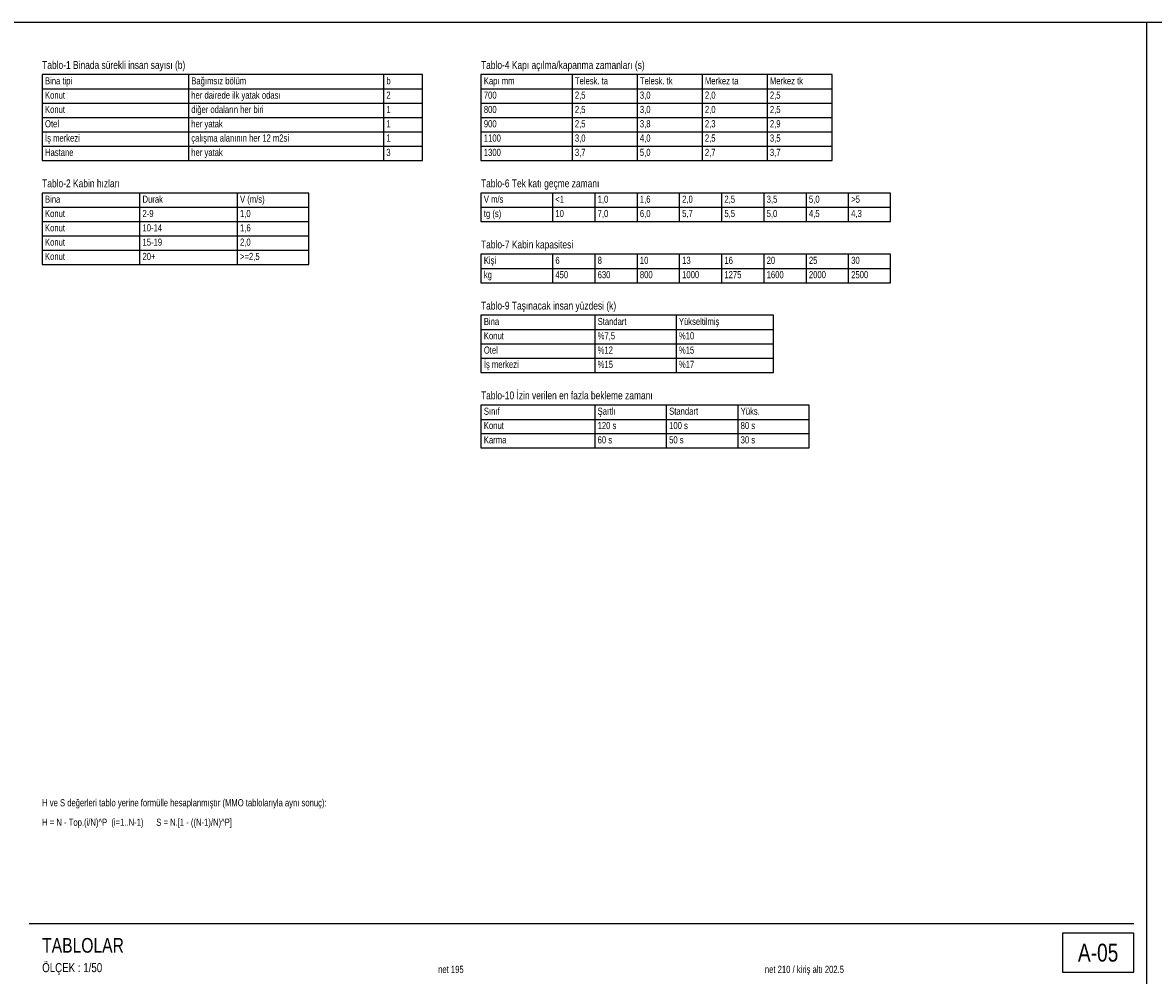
# Model space of a CAD drawing. Header units: centimetres. Extents: x 0 to 12309, y -30 to 2970.
# Tile 11 of 28: x 3270 to 5009, y 1505 to 2970. Entities that reach past the tile are written whole.
import ezdxf
from ezdxf.enums import TextEntityAlignment as Align

# ---------------------------------------------------------------- set-up
doc = ezdxf.new("R2010")
doc.units = ezdxf.units.CM
for name, color, linetype in [('ASN-ANTET', 4, 'Continuous'), ('ASN-BASLIK', 5, 'Continuous'), ('ASN-CERCEVE', 7, 'Continuous'), ('ASN-OLCU', 3, 'Continuous'), ('ASN-TABLO', 4, 'Continuous'), ('ASN-YAZI', 4, 'Continuous')]:
    doc.layers.add(name, color=color, linetype=linetype)

msp = doc.modelspace()

# ---------------------------------------------------------------- linework, layer by layer
at = {"layer": 'ASN-ANTET'}
msp.add_line((3279.7, 1585), (4978.9, 1585), dxfattribs=at)
msp.add_lwpolyline([(4868.9, 1510), (4978.9, 1510), (4978.9, 1570), (4868.9, 1570)], close=True, dxfattribs=at)
at = {"layer": 'ASN-CERCEVE'}
msp.add_line((4998.9, 0), (4998.9, 2970), dxfattribs=at)
for points in [[(0, 0), (12308.9, 0), (12308.9, 2970), (0, 2970)], [(100, 0), (12283.9, 0), (12283.9, 2970), (100, 2970)]]:
    msp.add_lwpolyline(points, close=True, dxfattribs=at)
at = {"layer": 'ASN-TABLO'}
for p, q in [((3524.7, 2890), (3524.7, 2758)), ((3824.7, 2890), (3824.7, 2758)), ((4114.7, 2890), (4114.7, 2758)), ((4214.7, 2890), (4214.7, 2758)), ((4314.7, 2890), (4314.7, 2758)), ((4414.7, 2890), (4414.7, 2758)), ((3299.7, 2868), (3884.7, 2868)), ((3974.7, 2868), (4514.7, 2868)), ((3299.7, 2846), (3884.7, 2846)), ((3974.7, 2846), (4514.7, 2846)), ((3299.7, 2824), (3884.7, 2824)), ((3974.7, 2824), (4514.7, 2824)), ((3299.7, 2802), (3884.7, 2802)), ((3974.7, 2802), (4514.7, 2802)), ((3299.7, 2780), (3884.7, 2780)), ((3974.7, 2780), (4514.7, 2780)), ((3449.7, 2708), (3449.7, 2598)), ((3599.7, 2708), (3599.7, 2598)), ((4084.7, 2708), (4084.7, 2664)), ((4149.7, 2708), (4149.7, 2664)), ((4214.7, 2708), (4214.7, 2664)), ((4279.7, 2708), (4279.7, 2664)), ((4344.7, 2708), (4344.7, 2664)), ((4409.7, 2708), (4409.7, 2664)), ((4474.7, 2708), (4474.7, 2664)), ((4539.7, 2708), (4539.7, 2664)), ((3299.7, 2686), (3709.7, 2686)), ((3974.7, 2686), (4604.7, 2686)), ((3299.7, 2664), (3709.7, 2664)), ((3299.7, 2642), (3709.7, 2642)), ((3299.7, 2620), (3709.7, 2620)), ((4084.7, 2614), (4084.7, 2570)), ((4149.7, 2614), (4149.7, 2570)), ((4214.7, 2614), (4214.7, 2570)), ((4279.7, 2614), (4279.7, 2570)), ((4344.7, 2614), (4344.7, 2570)), ((4409.7, 2614), (4409.7, 2570)), ((4474.7, 2614), (4474.7, 2570)), ((4539.7, 2614), (4539.7, 2570)), ((3974.7, 2592), (4604.7, 2592)), ((4149.7, 2520), (4149.7, 2432)), ((4274.7, 2520), (4274.7, 2432)), ((3974.7, 2498), (4424.7, 2498)), ((3974.7, 2476), (4424.7, 2476)), ((3974.7, 2454), (4424.7, 2454)), ((4149.7, 2382), (4149.7, 2316)), ((4259.7, 2382), (4259.7, 2316)), ((4369.7, 2382), (4369.7, 2316)), ((3974.7, 2360), (4479.7, 2360)), ((3974.7, 2338), (4479.7, 2338))]:
    msp.add_line(p, q, dxfattribs=at)
for points in [[(3299.7, 2758), (3884.7, 2758), (3884.7, 2890), (3299.7, 2890)], [(3974.7, 2758), (4514.7, 2758), (4514.7, 2890), (3974.7, 2890)], [(3299.7, 2598), (3709.7, 2598), (3709.7, 2708), (3299.7, 2708)], [(3974.7, 2664), (4604.7, 2664), (4604.7, 2708), (3974.7, 2708)], [(3974.7, 2570), (4604.7, 2570), (4604.7, 2614), (3974.7, 2614)], [(3974.7, 2432), (4424.7, 2432), (4424.7, 2520), (3974.7, 2520)], [(3974.7, 2316), (4479.7, 2316), (4479.7, 2382), (3974.7, 2382)]]:
    msp.add_lwpolyline(points, close=True, dxfattribs=at)

# ---------------------------------------------------------------- texts
at = {"layer": 'ASN-ANTET', "width": 0.8}
msp.add_text('A-05', height=27.5, dxfattribs=at).set_placement((4923.9, 1540), align=Align.MIDDLE_CENTER)
msp.add_text('ÖLÇEK : 1/50', height=14, dxfattribs=at).set_placement((3299.7, 1510))
at = {"layer": 'ASN-BASLIK', "width": 0.8}
for s, height, p in [('Tablo-1 Binada sürekli insan sayısı (b)', 12.1, (3299.7, 2898.8)), ('Tablo-4 Kapı açılma/kapanma zamanları (s)', 12.1, (3974.7, 2898.8)), ('Bağımsız bölüm', 11, (3529.1, 2875)), ('Kapı mm', 11, (3979.1, 2875)), ('Bina tipi', 11, (3304.1, 2875)), ('b', 11, (3829.1, 2875)), ('Telesk. ta', 11, (4119.1, 2875)), ('Telesk. tk', 11, (4219.1, 2875)), ('Merkez ta', 11, (4319.1, 2875)), ('Merkez tk', 11, (4419.1, 2875)), ('Tablo-2 Kabin hızları', 12.1, (3299.7, 2716.8)), ('Tablo-6 Tek katı geçme zamanı', 12.1, (3974.7, 2716.8)), ('Bina', 11, (3304.1, 2693)), ('Durak', 11, (3454.1, 2693)), ('V (m/s)', 11, (3604.1, 2693)), ('V m/s', 11, (3979.1, 2693)), ('<1', 11, (4089.1, 2693)), ('1,0', 11, (4154.1, 2693)), ('1,6', 11, (4219.1, 2693)), ('2,0', 11, (4284.1, 2693)), ('2,5', 11, (4349.1, 2693)), ('3,5', 11, (4414.1, 2693)), ('5,0', 11, (4479.1, 2693)), ('>5', 11, (4544.1, 2693)), ('Tablo-7 Kabin kapasitesi', 12.1, (3974.7, 2622.8)), ('Kişi', 11, (3979.1, 2599)), ('6', 11, (4089.1, 2599)), ('8', 11, (4154.1, 2599)), ('10', 11, (4219.1, 2599)), ('13', 11, (4284.1, 2599)), ('16', 11, (4349.1, 2599)), ('20', 11, (4414.1, 2599)), ('25', 11, (4479.1, 2599)), ('30', 11, (4544.1, 2599)), ('Tablo-9 Taşınacak insan yüzdesi (k)', 12.1, (3974.7, 2528.8)), ('Bina', 11, (3979.1, 2505)), ('Standart', 11, (4154.1, 2505)), ('Yükseltilmiş', 11, (4279.1, 2505)), ('Tablo-10 İzin verilen en fazla bekleme zamanı', 12.1, (3974.7, 2390.8)), ('Sınıf', 11, (3979.1, 2367)), ('Şartlı', 11, (4154.1, 2367)), ('Standart', 11, (4264.1, 2367)), ('Yüks.', 11, (4374.1, 2367)), ('TABLOLAR', 22.5, (3299.7, 1540))]:
    msp.add_text(s, height=height, dxfattribs=at).set_placement(p)
at = {"layer": 'ASN-OLCU', "width": 0.8}
for s, p in [('net 195', (3928.4, 1505.5)), ('net 210 / kiriş altı 202.5', (4472.2, 1505.5))]:
    msp.add_text(s, height=11, dxfattribs=at).set_placement(p, align=Align.BOTTOM_CENTER)
at = {"layer": 'ASN-TABLO', "width": 0.8}
for s, p in [('Konut', (3304.1, 2853)), ('her dairede ilk yatak odası', (3529.1, 2853)), ('2', (3829.1, 2853)), ('700', (3979.1, 2853)), ('2,5', (4119.1, 2853)), ('3,0', (4219.1, 2853)), ('2,0', (4319.1, 2853)), ('2,5', (4419.1, 2853)), ('Konut', (3304.1, 2831)), ('diğer odaların her biri', (3529.1, 2831)), ('1', (3829.1, 2831)), ('800', (3979.1, 2831)), ('2,5', (4119.1, 2831)), ('3,0', (4219.1, 2831)), ('2,0', (4319.1, 2831)), ('2,5', (4419.1, 2831)), ('Otel', (3304.1, 2809)), ('her yatak', (3529.1, 2809)), ('1', (3829.1, 2809)), ('900', (3979.1, 2809)), ('2,5', (4119.1, 2809)), ('3,8', (4219.1, 2809)), ('2,3', (4319.1, 2809)), ('2,9', (4419.1, 2809)), ('İş merkezi', (3304.1, 2787)), ('çalışma alanının her 12 m2si', (3529.1, 2787)), ('1', (3829.1, 2787)), ('1100', (3979.1, 2787)), ('3,0', (4119.1, 2787)), ('4,0', (4219.1, 2787)), ('2,5', (4319.1, 2787)), ('3,5', (4419.1, 2787)), ('Hastane', (3304.1, 2765)), ('her yatak', (3529.1, 2765)), ('3', (3829.1, 2765)), ('1300', (3979.1, 2765)), ('3,7', (4119.1, 2765)), ('5,0', (4219.1, 2765)), ('2,7', (4319.1, 2765)), ('3,7', (4419.1, 2765)), ('Konut', (3304.1, 2671)), ('2-9', (3454.1, 2671)), ('1,0', (3604.1, 2671)), ('tg (s)', (3979.1, 2671)), ('10', (4089.1, 2671)), ('7,0', (4154.1, 2671)), ('6,0', (4219.1, 2671)), ('5,7', (4284.1, 2671)), ('5,5', (4349.1, 2671)), ('5,0', (4414.1, 2671)), ('4,5', (4479.1, 2671)), ('4,3', (4544.1, 2671)), ('Konut', (3304.1, 2649)), ('10-14', (3454.1, 2649)), ('1,6', (3604.1, 2649)), ('Konut', (3304.1, 2627)), ('15-19', (3454.1, 2627)), ('2,0', (3604.1, 2627)), ('Konut', (3304.1, 2605)), ('20+', (3454.1, 2605)), ('>=2,5', (3604.1, 2605)), ('kg', (3979.1, 2577)), ('450', (4089.1, 2577)), ('630', (4154.1, 2577)), ('800', (4219.1, 2577)), ('1000', (4284.1, 2577)), ('1275', (4349.1, 2577)), ('1600', (4414.1, 2577)), ('2000', (4479.1, 2577)), ('2500', (4544.1, 2577)), ('Konut', (3979.1, 2483)), ('%7,5', (4154.1, 2483)), ('%10', (4279.1, 2483)), ('Otel', (3979.1, 2461)), ('%12', (4154.1, 2461)), ('%15', (4279.1, 2461)), ('İş merkezi', (3979.1, 2439)), ('%15', (4154.1, 2439)), ('%17', (4279.1, 2439)), ('Konut', (3979.1, 2345)), ('120 s', (4154.1, 2345)), ('100 s', (4264.1, 2345)), ('80 s', (4374.1, 2345)), ('Karma', (3979.1, 2323)), ('60 s', (4154.1, 2323)), ('50 s', (4264.1, 2323)), ('30 s', (4374.1, 2323))]:
    msp.add_text(s, height=11, dxfattribs=at).set_placement(p)
at = {"layer": 'ASN-YAZI', "width": 0.8}
for s, p in [('H ve S değerleri tablo yerine formülle hesaplanmıştır (MMO tablolarıyla aynı sonuç):', (3299.7, 1765)), ('H = N - Top.(i/N)^ P  (i=1..N-1)      S = N.[1 - ((N-1)/N)^ P]', (3299.7, 1735))]:
    msp.add_text(s, height=11, dxfattribs=at).set_placement(p)

doc.saveas('drawing.dxf')
